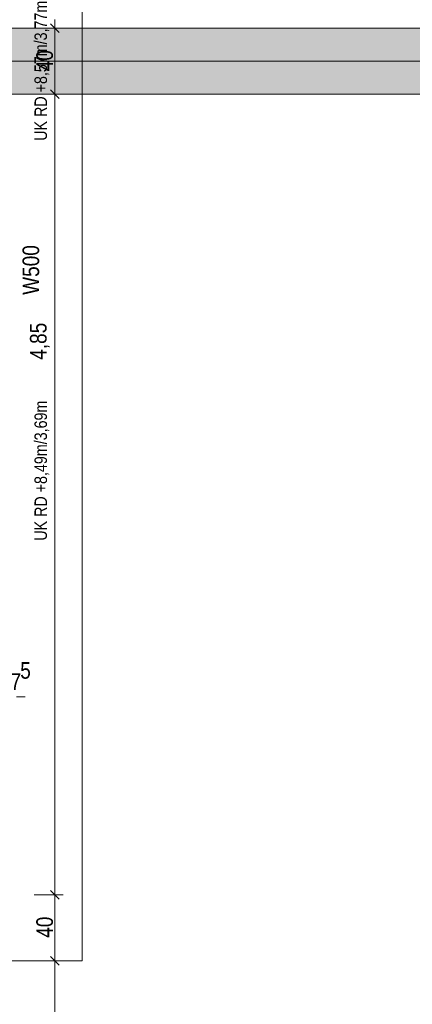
# Model space of a CAD drawing. Extents: x -620 to 300, y 62 to 1107.
# Tile 59 of 109: x -450 to -402, y 427 to 546. Entities that reach past the tile are written whole.
import ezdxf
from ezdxf.lldxf.tags import DXFTag

# ---------------------------------------------------------------- set-up
doc = ezdxf.new("R2010")
doc.units = 0
doc.layers.get('0').update_dxf_attribs({"lineweight": 35})
for name, color, linetype, lineweight, true_color in [('00_Beschriftung UZ', 3, 'Continuous', 13, 0x00ff00), ('30 -35 Decken- 1 Konstruktion-Träger- Stahlbeton', 7, 'grob-A06G9G5Q8I', 13, 0x33aa00), ('60- 61 allgemeine Ausstattung- 1 Möbel', 7, 'Continuous', 9, 0x00cccc), ('70 -76 Bemaßung- 2 Allgemein', 9, 'Continuous', 5, 0x808080)]:
    doc.layers.add(name, color=color, linetype=linetype, lineweight=lineweight, true_color=true_color)
doc.layers.add('70 -71 Achsen- 1 Gebäudeachsen', color=7, linetype='STRICHPUNKT2-A06G9G5P8I', lineweight=18)
doc.layers.add('70 -75 Raumstempel- 3 Wandstempel', color=7, linetype='Continuous', lineweight=50)
doc.layers.add('iwb_Schraffur_Unterzug', color=7, linetype='Continuous', lineweight=5, true_color=0xffffcc, plot=False)
doc.styles.get("Standard").update_dxf_attribs({"font": 'ARIALN.TTF'})
tags = doc.linetypes.add('grob-A06G9G5Q8I', pattern=[14, 3, -8, 3]).pattern_tags.tags
tags[8:9] = [DXFTag(74, 4), DXFTag(75, 0), DXFTag(340, '0'), DXFTag(46, 0.0), DXFTag(50, 0.0), DXFTag(44, 0.0), DXFTag(45, 0.0)]
tags[6:7] = [DXFTag(74, 4), DXFTag(75, 0), DXFTag(340, '0'), DXFTag(46, 0.0), DXFTag(50, 0.0), DXFTag(44, 0.0), DXFTag(45, 0.0)]
tags[4:5] = [DXFTag(74, 4), DXFTag(75, 0), DXFTag(340, '0'), DXFTag(46, 0.0), DXFTag(50, 0.0), DXFTag(44, 0.0), DXFTag(45, 0.0)]
tags = doc.linetypes.add('STRICHPUNKT2-A06G9G5P8I', pattern=[12.7, 6.35, -3.175, 0, -3.175]).pattern_tags.tags
tags[10:11] = [DXFTag(74, 4), DXFTag(75, 0), DXFTag(340, '0'), DXFTag(46, 0.0), DXFTag(50, 0.0), DXFTag(44, 0.0), DXFTag(45, 0.0)]
tags[8:9] = [DXFTag(74, 4), DXFTag(75, 0), DXFTag(340, '0'), DXFTag(46, 0.0), DXFTag(50, 0.0), DXFTag(44, 0.0), DXFTag(45, 0.0)]
tags[6:7] = [DXFTag(74, 4), DXFTag(75, 0), DXFTag(340, '0'), DXFTag(46, 0.0), DXFTag(50, 0.0), DXFTag(44, 0.0), DXFTag(45, 0.0)]
tags[4:5] = [DXFTag(74, 4), DXFTag(75, 0), DXFTag(340, '0'), DXFTag(46, 0.0), DXFTag(50, 0.0), DXFTag(44, 0.0), DXFTag(45, 0.0)]

# ---------------------------------------------------------------- blocks, each defined once
blk = doc.blocks.new('Referenz-A06G9G5R8I')
at = {"layer": '30 -35 Decken- 1 Konstruktion-Träger- Stahlbeton', "color": 0}
for p, q in [((-451.48, 544.93), (35.52, 544.93)), ((-451.48, 536.93), (35.52, 536.93))]:
    blk.add_line(p, q, dxfattribs=at)
at = {"layer": '60- 61 allgemeine Ausstattung- 1 Möbel', "color": 0, "linetype": 'Continuous', "ltscale": 0.13}
for p, q in [((-442.48, 604.93), (-442.48, 431.93)), ((-442.48, 431.93), (-451.48, 431.93))]:
    blk.add_line(p, q, dxfattribs=at)
at = {"layer": '70 -71 Achsen- 1 Gebäudeachsen', "color": 0, "linetype": 'STRICHPUNKT2-A06G9G5P8I', "ltscale": 0.18}
blk.add_line((-538.53, 540.93), (76.47, 540.93), dxfattribs=at)
at = {"layer": '70 -76 Bemaßung- 2 Allgemein', "color": 0, "linetype": 'Continuous', "lineweight": 20, "ltscale": 0.2}
for p, q in [((-445.25, 544.4), (-446.31, 545.46)), ((-446.31, 545.46), (-445.25, 544.4)), ((-445.25, 536.4), (-446.31, 537.46)), ((-446.31, 537.46), (-445.25, 536.4)), ((-446.31, 440.46), (-445.25, 439.4)), ((-445.25, 439.4), (-446.31, 440.46)), ((-445.25, 431.4), (-446.31, 432.46)), ((-446.31, 432.46), (-445.25, 431.4))]:
    blk.add_line(p, q, dxfattribs=at)
at = {"layer": '70 -76 Bemaßung- 2 Allgemein', "color": 0, "linetype": 'Continuous', "ltscale": 0.13}
for p, q in [((-445.78, 543.93), (-445.78, 545.99)), ((-445.78, 545.93), (-445.78, 543.87)), ((-448.28, 544.93), (-444.78, 544.93)), ((-448.28, 544.93), (-444.78, 544.93)), ((-445.78, 537.99), (-445.78, 543.87)), ((-448.28, 536.93), (-444.78, 536.93)), ((-448.28, 536.93), (-444.78, 536.93)), ((-445.78, 535.93), (-445.78, 537.99)), ((-445.78, 537.93), (-445.78, 535.87)), ((-445.78, 440.99), (-445.78, 535.87)), ((-450.42, 463.93), (-449.36, 463.93)), ((-445.78, 438.93), (-445.78, 440.99)), ((-445.78, 440.93), (-445.78, 438.87)), ((-448.28, 439.93), (-444.78, 439.93)), ((-448.28, 439.93), (-444.78, 439.93)), ((-445.78, 432.99), (-445.78, 438.87)), ((-448.28, 431.93), (-444.78, 431.93)), ((-448.28, 431.93), (-444.78, 431.93)), ((-445.78, 430.93), (-445.78, 432.99)), ((-445.78, 432.93), (-445.78, 430.87)), ((-445.78, 380.99), (-445.78, 430.87))]:
    blk.add_line(p, q, dxfattribs=at)
at = {"layer": '00_Beschriftung UZ', "color": 0, "linetype": 'ByBlock', "lineweight": 5, "ltscale": 0.13, "char_height": 1.5103, "attachment_point": 1, "rotation": 90}
for s, insert in [('{\\fArial Narrow;UK RD +8,57m/3,77m}', (-448.25, 531.29)), ('{\\fArial Narrow;UK RD +8,49m/3,69m}', (-448.25, 482.83))]:
    blk.add_mtext(s, dxfattribs=dict(at, insert=insert))
at = {"layer": '70 -75 Raumstempel- 3 Wandstempel', "color": 0, "linetype": 'Continuous', "ltscale": 0.5, "insert": (-449.7, 512.62), "char_height": 2.0138, "attachment_point": 1, "rotation": 90}
blk.add_mtext('{\\fArial Narrow;W500}', dxfattribs=at)
at = {"layer": '70 -76 Bemaßung- 2 Allgemein', "color": 0, "linetype": 'Continuous', "ltscale": 0.13, "char_height": 2.0138, "attachment_point": 1, "rotation": 90}
for s, insert in [('{\\fArial Narrow;40}', (-448.03, 539.71)), ('{\\fArial Narrow;4,85}', (-448.8, 504.75)), ('{\\fArial Narrow;40}', (-448.03, 434.71))]:
    blk.add_mtext(s, dxfattribs=dict(at, insert=insert))
at = {"layer": '70 -76 Bemaßung- 2 Allgemein', "color": 0, "linetype": 'Continuous', "ltscale": 0.13, "char_height": 2.0138, "attachment_point": 1}
for s, insert in [('{\\fArial Narrow;5}', (-449.98, 468.12)), ('{\\fArial Narrow;7}', (-451.15, 466.77))]:
    blk.add_mtext(s, dxfattribs=dict(at, insert=insert))
blk = doc.blocks.new('Referenz-A06G9G5T8I')
at = {"layer": 'iwb_Schraffur_Unterzug', "linetype": 'Continuous', "ltscale": 0.13}
for points in [[(-538.53, 544.93), (76.47, 544.93), (-451.48, 544.93)], [(-451.48, 536.93), (-451.48, 544.93), (76.47, 544.93)], [(-451.48, 536.93), (76.47, 544.93), (76.47, 541.23)], [(-451.48, 536.93), (76.47, 541.23), (76.47, 536.93)]]:
    blk.add_solid(points, dxfattribs=at)

msp = doc.modelspace()

# ---------------------------------------------------------------- block references
at = {"color": 8, "lineweight": 25, "ltscale": 0.25, "true_color": 0x808080}
for name in ['Referenz-A06G9G5R8I', 'Referenz-A06G9G5T8I']:
    msp.add_blockref(name, (0, 0), dxfattribs=at)

doc.saveas('drawing.dxf')
